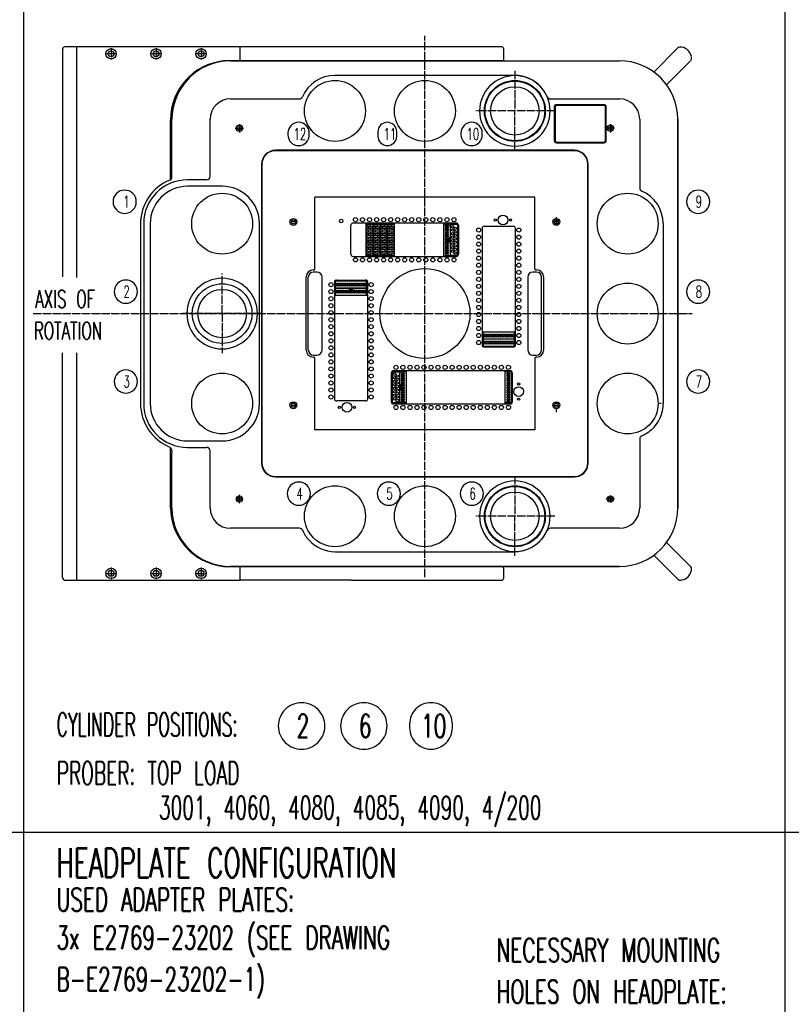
# Model space of a CAD drawing. Extents: x -1765 to 4890, y -3481 to 1222.
# Tile 94 of 98: x 1494 to 2609, y -1099 to 325. Entities that reach past the tile are written whole.
import ezdxf

# ---------------------------------------------------------------- set-up
doc = ezdxf.new("R2010")
doc.units = 0
doc.linetypes.add('DOT_CENTER', pattern=[14, 12, -1, 0, -1])
doc.layers.get('0').update_dxf_attribs({"linetype": 'CONTINUOUS'})
doc.layers.add('1', color=7, linetype='CONTINUOUS')
doc.layers.add('KONTUR', color=7, linetype='CONTINUOUS')
doc.styles.add('CONVERTER_1', font='txt.shx', dxfattribs={"width": 0.63})
doc.styles.add('CONVERTER_11', font='txt.shx', dxfattribs={"width": 0.54})
doc.styles.add('CONVERTER_12', font='txt.shx', dxfattribs={"width": 0.585})

# ---------------------------------------------------------------- blocks, each defined once
blk = doc.blocks.new('TEXT__271', base_point=(-2000, -2800))
at = {"layer": '1', "color": 7, "linetype": 'CONTINUOUS'}
for p, q in [((1500, 800), (1500, -2940)), ((2600, 600), (2600, -2170))]:
    blk.add_line(p, q, dxfattribs=at)
at = {"layer": '1', "color": 1, "linetype": 'CONTINUOUS'}
for p, q in [((3700, -850), (-700, -850)), ((4800, -850), (400, -850))]:
    blk.add_line(p, q, dxfattribs=at)
at = {"layer": '1', "color": 1}
for points in [[(1901.7, -729.7), (1901.7, -729.7, 0.414214), (1935.3, -696.1), (1935.3, -696.1, 0.414214), (1901.7, -662.5), (1901.7, -662.5, 0.414214), (1868.1, -696.1), (1868.1, -696.1, 0.414214)], [(1991.7, -729.7), (1991.7, -729.7, 0.414214), (2025.3, -696.1), (2025.3, -696.1, 0.414214), (1991.7, -662.5), (1991.7, -662.5, 0.414214), (1958.1, -696.1), (1958.1, -696.1, 0.414214)], [(2088.7, -729.7), (2088.7, -729.7, 0.414214), (2119.6, -698.8), (2119.6, -693.4, 0.414214), (2088.7, -662.5), (2088.7, -662.5, 0.414214), (2057.8, -693.4), (2057.8, -698.8, 0.414214)]]:
    blk.add_lwpolyline(points, format="xyb", close=True, dxfattribs=at)
for s, style, width, p in [('CYLINDER POSITIONS:', 'CONVERTER_11', 0.54, (1547.6, -711)), ('2', 'CONVERTER_1', 0.63, (1894.6, -712.9)), ('6', 'CONVERTER_1', 0.63, (1984.6, -712.9)), ('10', 'CONVERTER_1', 0.63, (2074.6, -712.9)), ('PROBER: TOP LOAD', 'CONVERTER_12', 0.585, (1547.6, -781)), ('3001, 4060, 4080, 4085, 4090, 4/200', 'CONVERTER_12', 0.585, (1695.6, -831)), ('USED ADAPTER PLATES:', 'CONVERTER_1', 0.63, (1547.6, -964)), ('3x E2769-23202 (SEE DRAWING', 'CONVERTER_1', 0.63, (1547.6, -1019)), ('NECESSARY MOUNTING', 'CONVERTER_1', 0.63, (2183.6, -1037)), ('B-E2769-23202-1)', 'CONVERTER_1', 0.63, (1547.6, -1079)), ('HOLES ON HEADPLATE:', 'CONVERTER_1', 0.63, (2183.6, -1097))]:
    blk.add_text(s, height=33.6, dxfattribs=dict(at, style=style, width=width)).set_placement(p)
at = {"layer": '1', "color": 7, "style": 'CONVERTER_1', "width": 0.63}
blk.add_text('HEADPLATE CONFIGURATION', height=42, dxfattribs=at).set_placement((1547.6, -915))
blk = doc.blocks.new('TV__316', base_point=(1538.5, 219.5))
at = {"color": 3, "linetype": 'CONTINUOUS'}
for p, q in [((2339, 202), (2270, 202)), ((2267, 199), (2267, 150)), ((2342, 150), (2342, 199)), ((2270, 147), (2339, 147))]:
    blk.add_line(p, q, dxfattribs=at)
for centre, start, end in [((2270, 199), 90, 180), ((2339, 199), 0, 90), ((2270, 150), 180, -90), ((2339, 150), -90, 0)]:
    blk.add_arc(centre, 3, start, end, dxfattribs=at)
at = {"layer": '1', "color": 3, "linetype": 'CONTINUOUS'}
for p, q in [((1799, 265.5), (2361, 265.5)), ((2080, 244.3), (1950, 244.3)), ((2210, 244.3), (2080, 244.3)), ((1799, 210.4), (1898.3, 210.4)), ((2261.3, 210.4), (2361, 210.4)), ((2339, 201), (2270, 201)), ((2268, 199), (2268, 150)), ((2341, 150), (2341, 199)), ((1714.5, 97.6), (1714.5, 181)), ((1769.6, 98.4), (1769.6, 181)), ((2390.4, 181), (2390.4, 81.7)), ((2445.5, 181), (2445.5, -381)), ((2270, 148), (2339, 148)), ((1764.6, 93.4), (1737, 93.4)), ((1787, 84), (1737, 84)), ((1669, 30), (1669, -230)), ((1673.6, 30), (1673.6, -100)), ((1683, 30), (1683, -230)), ((1841, -230), (1841, 30)), ((2424.3, 30), (2424.3, -100)), ((1673.6, -100), (1673.6, -230)), ((2424.3, -100), (2424.3, -230)), ((1737, -284), (1787, -284)), ((2390.4, -281.3), (2390.4, -381)), ((1737, -293.4), (1764.6, -293.4)), ((1769.6, -381), (1769.6, -298.4)), ((1714.5, -381), (1714.5, -302.6)), ((1898.7, -410.4), (1799, -410.4)), ((2361, -410.4), (2261.3, -410.4)), ((1950, -444.3), (2080, -444.3)), ((2080, -444.3), (2210, -444.3)), ((1799, -465.5), (2361, -465.5))]:
    blk.add_line(p, q, dxfattribs=at)
at = {"layer": '1', "color": 3, "linetype": 'DOT_CENTER'}
for p, q in [((1812, 174), (1812, 162)), ((2348, 174), (2348, 162)), ((1806, 168), (1818, 168)), ((2354, 168), (2342, 168)), ((2421.4, -230), (2419, -230)), ((1816.9, -368), (1807.1, -368)), ((1812, -374), (1812, -362)), ((2354, -368), (2342, -368)), ((2348, -363.1), (2348, -372.9))]:
    blk.add_line(p, q, dxfattribs=at)
at = {"layer": '1', "color": 3, "linetype": 'CONTINUOUS'}
for centre, radius in [((1950, 193), 44), ((2080, 193), 44), ((2210, 193), 44), ((1812, 168), 4.5), ((2348, 168), 4.5), ((1812, 168), 2.5), ((2348, 168), 2.5), ((1787, 30), 44), ((2373, 30), 44), ((2373, -100), 44), ((2373, -100), 44), ((1787, -230), 44), ((2373, -230), 44), ((1950, -393), 44), ((2080, -393), 44), ((2210, -393), 44), ((1812, -368), 4.5), ((1812, -368), 2.5), ((2348, -368), 4.5), ((2348, -368), 2.5)]:
    blk.add_circle(centre, radius, dxfattribs=at)
for centre, radius, start, end in [((1799, 181), 84.5, 90, 130.9282), ((2361, 181), 84.5, 0, 90), ((1799, 181), 84.5, 130.9282, 139.0718), ((1950, 193), 51.3, 90.0361, 156.61), ((2209.7, 193.2), 51.2, 41.8478, 89.6206), ((1799, 181), 84.5, 139.0718, 180), ((2210, 193), 51, 23.5228, 42.2272), ((1799, 181), 29.4, 90, 180), ((1898.3, 215.4), 5, -90, -23.39), ((2261.3, 215.4), 5, -156.4772, -90), ((2270, 199), 2, 90, 180), ((2339, 199), 2, 0, 90), ((2361, 181), 29.4, 0, 90), ((2270, 150), 2, 180, -90), ((2339, 150), 2, -90, 0), ((1737, 30), 68, 112.1302, -180), ((1737, 30), 63.4, 90, 180), ((1709.5, 97.6), 5, -67.8698, 0), ((1764.6, 98.4), 5, -90, 0), ((1737, 30), 54, 90, 180), ((1787, 30), 54, 0, 90), ((2395.4, 81.7), 5, 180, -113.39), ((2373, 30), 51.3, 0, 66.61), ((1737, -230), 68, 180, -112.1302), ((1737, -230), 63.4, 180, -90), ((1737, -230), 54, 180, -90), ((1787, -230), 54, -90, 0), ((2373.2, -229.7), 51.2, -48.1522, -0.3794), ((2373, -230), 51, -66.4772, -47.7728), ((2395.4, -281.3), 5, 113.5228, 180), ((1705.8, -300.1), 9.07, -16.0053, 51.8645), ((1764.6, -298.4), 5, 0, 90), ((1799, -381), 84.5, 180, -90), ((1799, -381), 29.4, 180, -90), ((2361, -381), 29.4, -90, 0), ((2361, -381), 84.5, -90, 0), ((1898.7, -415.4), 5, 23.5228, 90), ((2261.3, -415.4), 5, 90, 156.4772), ((1950, -393), 51, -156.4772, -137.7728), ((2210, -393), 51, -42.2272, -23.5228), ((1950.3, -393.1), 51.2, -138.1522, -90.3794), ((2209.7, -393.1), 51.2, -89.6206, -41.8478)]:
    blk.add_arc(centre, radius, start, end, dxfattribs=at)
blk = doc.blocks.new('TV__317', base_point=(2316, 136))
at = {"layer": '1', "color": 3, "linetype": 'CONTINUOUS'}
for p, q in [((2296, 136), (1864, 136)), ((2296, 135.5), (1864, 135.5)), ((1844, 116), (1844, -316)), ((1844.5, 116), (1844.5, -316)), ((2315.5, -316), (2315.5, 116)), ((2316, -316), (2316, 116)), ((2239, 68.3), (1921, 68.3)), ((1921, -35.4), (1921, 68.3)), ((2239, -35.4), (2239, 68.3)), ((1918.5, -37), (1919.4, -37)), ((2240.6, -37), (2241.5, -37)), ((1908.5, -153), (1908.5, -47)), ((2251.5, -47), (2251.5, -153)), ((1919.4, -163), (1918.5, -163)), ((1921, -268.3), (1921, -164.6)), ((2239, -164.6), (2239, -268.3)), ((2241.5, -163), (2240.6, -163)), ((2239, -268.3), (1921, -268.3)), ((1864, -335.5), (2296, -335.5)), ((1864, -336), (2296, -336))]:
    blk.add_line(p, q, dxfattribs=at)
at = {"layer": '1', "color": 3, "linetype": 'DOT_CENTER'}
for p, q in [((1893.3, 32.5), (1886.7, 32.5)), ((2273.3, 32.5), (2266.7, 32.5)), ((2270, 27.5), (2270, 40.3)), ((1886.7, -232.5), (1893.3, -232.5)), ((2266.7, -232.5), (2273.3, -232.5)), ((2270, -242.3), (2270, -237.5))]:
    blk.add_line(p, q, dxfattribs=at)
at = {"layer": '1', "color": 3, "linetype": 'CONTINUOUS'}
for centre, radius in [((1890, 32.5), 5), ((1890, 32.5), 3), ((2270, 32.5), 5), ((2270, 32.5), 3), ((1890, -232.5), 5), ((2270, -232.5), 5), ((1890, -232.5), 3), ((2270, -232.5), 3)]:
    blk.add_circle(centre, radius, dxfattribs=at)
for centre, radius, start, end in [((1864, 116), 20, 90, 180), ((1864, 116), 19.5, 90, 180), ((2296, 116), 20, 0, 90), ((2296, 116), 19.5, 0, 90), ((1918.5, -47), 10, 90, 180), ((1919.4, -35.4), 1.6, -90, 0), ((2240.6, -35.4), 1.6, 180, -90), ((2241.5, -47), 10, 0, 90), ((1918.5, -153), 10, 180, -90), ((2241.5, -153), 10, -90, 0), ((1919.4, -164.6), 1.6, 0, 90), ((2240.6, -164.6), 1.6, 90, 180), ((1864, -316), 20, 180, -90), ((1864, -316), 19.5, 180, -90), ((2296, -316), 20, -90, 0), ((2296, -316), 19.5, -90, 0)]:
    blk.add_arc(centre, radius, start, end, dxfattribs=at)
blk = doc.blocks.new('DISC__318', base_point=(2261, 244))
at = {"color": 1, "linetype": 'DOT_CENTER'}
blk.add_line((2267.5, 193), (2153.4, 193), dxfattribs=at)
at = {"color": 7, "linetype": 'CONTINUOUS'}
blk.add_circle((2210, 193), 43.1, dxfattribs=at)
for start, end in [(90, -90), (-90, 90)]:
    blk.add_arc((2210, 193), 51, start, end, dxfattribs=at)
at = {"layer": '1', "color": 1, "linetype": 'DOT_CENTER'}
for p, q in [((2210, 251), (2210, 193)), ((2210, 158), (2210, 193)), ((2210, 136), (2210, 158))]:
    blk.add_line(p, q, dxfattribs=at)
at = {"layer": '1', "color": 7, "linetype": 'CONTINUOUS'}
blk.add_circle((2210, 193), 35, dxfattribs=at)
blk = doc.blocks.new('DISC__319', base_point=(2261, -342))
at = {"color": 1, "linetype": 'DOT_CENTER'}
blk.add_line((2267.5, -393), (2153.4, -393), dxfattribs=at)
at = {"color": 7, "linetype": 'CONTINUOUS'}
blk.add_circle((2210, -393), 43.1, dxfattribs=at)
for start, end in [(90, -90), (-90, 90)]:
    blk.add_arc((2210, -393), 51, start, end, dxfattribs=at)
at = {"layer": '1', "color": 1, "linetype": 'DOT_CENTER'}
for p, q in [((2210, -335), (2210, -393)), ((2210, -428), (2210, -393)), ((2210, -450), (2210, -428))]:
    blk.add_line(p, q, dxfattribs=at)
at = {"layer": '1', "color": 7, "linetype": 'CONTINUOUS'}
blk.add_circle((2210, -393), 35, dxfattribs=at)
blk = doc.blocks.new('DISC__320', base_point=(1736, -49))
at = {"color": 1, "linetype": 'DOT_CENTER'}
blk.add_line((1843.6, -100), (1729.5, -100), dxfattribs=at)
at = {"color": 7, "linetype": 'CONTINUOUS'}
blk.add_circle((1787, -100), 43.1, dxfattribs=at)
for start, end in [(90, -90), (-90, 90)]:
    blk.add_arc((1787, -100), 51, start, end, dxfattribs=at)
at = {"layer": '1', "color": 1, "linetype": 'DOT_CENTER'}
for p, q in [((1787, -100), (1787, -42)), ((1787, -100), (1787, -135)), ((1787, -135), (1787, -157))]:
    blk.add_line(p, q, dxfattribs=at)
at = {"layer": '1', "color": 7, "linetype": 'CONTINUOUS'}
blk.add_circle((1787, -100), 35, dxfattribs=at)
blk = doc.blocks.new('DUTIF__321', base_point=(1858.7, 121.3))
at = {"layer": '1', "color": 7, "linetype": 'CONTINUOUS'}
for p, q in [((2125.5, 30.7), (1976, 30.7)), ((1994.9, -17.3), (1994.9, 30.7)), ((1994.9, 29.2), (2005.1, 29.2)), ((2005.1, -17.3), (2005.1, 30.7)), ((2005.1, 30.7), (2005.1, -17.3)), ((2005.1, 29.2), (2015.2, 29.2)), ((2015.2, -17.3), (2015.2, 30.7)), ((2015.2, 30.7), (2015.2, -17.3)), ((2015.2, 29.2), (2025.4, 29.2)), ((2025.4, -17.3), (2025.4, 30.7)), ((2025.4, 30.7), (2025.4, -17.3)), ((2025.4, 29.2), (2035.6, 29.2)), ((2035.6, 30.7), (2035.6, -17.3)), ((2106.8, 30.7), (2106.8, -17.3)), ((2106.8, 29.2), (2116.8, 29.2)), ((2116.8, -17.3), (2116.8, 30.7)), ((2116.9, -17.3), (2116.9, 30.7)), ((2116.9, 29.2), (2126.9, 29.2)), ((2126.9, 30.3), (2126.9, -17)), ((1973, -14.3), (1973, 27.7)), ((1995.4, 28), (1995.4, 26)), ((2002, 28), (1995.4, 28)), ((1995.4, 26), (2002, 26)), ((2002, 22.9), (1995.4, 22.9)), ((1995.4, 22.9), (1995.4, 20.9)), ((1995.4, 20.9), (2002, 20.9)), ((2002, 17.9), (1995.4, 17.9)), ((1995.4, 17.9), (1995.4, 15.8)), ((1995.4, 15.8), (2002, 15.8)), ((2004.6, 25.5), (1998, 25.5)), ((1998, 25.5), (1998, 23.4)), ((1998, 23.4), (2004.6, 23.4)), ((1998, 20.4), (1998, 18.4)), ((2004.6, 20.4), (1998, 20.4)), ((1998, 18.4), (2004.6, 18.4)), ((1998, 15.3), (1998, 13.3)), ((2004.6, 15.3), (1998, 15.3)), ((2002, 26), (2002, 28)), ((2002, 20.9), (2002, 22.9)), ((2002, 15.8), (2002, 17.9)), ((2004.6, 23.4), (2004.6, 25.5)), ((2004.6, 18.4), (2004.6, 20.4)), ((2004.6, 13.3), (2004.6, 15.3)), ((2012.2, 28), (2005.6, 28)), ((2005.6, 28), (2005.6, 26)), ((2005.6, 26), (2012.2, 26)), ((2005.6, 22.9), (2005.6, 20.9)), ((2012.2, 22.9), (2005.6, 22.9)), ((2005.6, 20.9), (2012.2, 20.9)), ((2005.6, 17.9), (2005.6, 15.8)), ((2012.2, 17.9), (2005.6, 17.9)), ((2005.6, 15.8), (2012.2, 15.8)), ((2008.1, 25.5), (2008.1, 23.4)), ((2014.7, 25.5), (2008.1, 25.5)), ((2008.1, 23.4), (2014.7, 23.4)), ((2014.7, 20.4), (2008.1, 20.4)), ((2008.1, 20.4), (2008.1, 18.4)), ((2008.1, 18.4), (2014.7, 18.4)), ((2014.7, 15.3), (2008.1, 15.3)), ((2008.1, 15.3), (2008.1, 13.3)), ((2012.2, 26), (2012.2, 28)), ((2012.2, 20.9), (2012.2, 22.9)), ((2012.2, 15.8), (2012.2, 17.9)), ((2014.7, 23.4), (2014.7, 25.5)), ((2014.7, 18.4), (2014.7, 20.4)), ((2014.7, 13.3), (2014.7, 15.3)), ((2015.7, 28), (2015.7, 26)), ((2022.4, 28), (2015.7, 28)), ((2015.7, 26), (2022.4, 26)), ((2022.4, 22.9), (2015.7, 22.9)), ((2015.7, 22.9), (2015.7, 20.9)), ((2015.7, 20.9), (2022.4, 20.9)), ((2022.4, 17.9), (2015.7, 17.9)), ((2015.7, 17.9), (2015.7, 15.8)), ((2015.7, 15.8), (2022.4, 15.8)), ((2024.9, 25.5), (2018.3, 25.5)), ((2018.3, 25.5), (2018.3, 23.4)), ((2018.3, 23.4), (2024.9, 23.4)), ((2018.3, 20.4), (2018.3, 18.4)), ((2024.9, 20.4), (2018.3, 20.4)), ((2018.3, 18.4), (2024.9, 18.4)), ((2018.3, 15.3), (2018.3, 13.3)), ((2024.9, 15.3), (2018.3, 15.3)), ((2022.4, 26), (2022.4, 28)), ((2022.4, 20.9), (2022.4, 22.9)), ((2022.4, 15.8), (2022.4, 17.9)), ((2024.9, 23.4), (2024.9, 25.5)), ((2024.9, 18.4), (2024.9, 20.4)), ((2024.9, 13.3), (2024.9, 15.3)), ((2032.5, 28), (2025.9, 28)), ((2025.9, 28), (2025.9, 26)), ((2025.9, 26), (2032.5, 26)), ((2025.9, 22.9), (2025.9, 20.9)), ((2032.5, 22.9), (2025.9, 22.9)), ((2025.9, 20.9), (2032.5, 20.9)), ((2025.9, 17.9), (2025.9, 15.8)), ((2032.5, 17.9), (2025.9, 17.9)), ((2025.9, 15.8), (2032.5, 15.8)), ((2028.4, 25.5), (2028.4, 23.4)), ((2035.1, 25.5), (2028.4, 25.5)), ((2028.4, 23.4), (2035.1, 23.4)), ((2035.1, 20.4), (2028.4, 20.4)), ((2028.4, 20.4), (2028.4, 18.4)), ((2028.4, 18.4), (2035.1, 18.4)), ((2035.1, 15.3), (2028.4, 15.3)), ((2028.4, 15.3), (2028.4, 13.3)), ((2032.5, 26), (2032.5, 28)), ((2032.5, 20.9), (2032.5, 22.9)), ((2032.5, 15.8), (2032.5, 17.9)), ((2035.1, 23.4), (2035.1, 25.5)), ((2035.1, 18.4), (2035.1, 20.4)), ((2035.1, 13.3), (2035.1, 15.3)), ((2112.1, 26.1), (2112.1, 27.9)), ((2112.1, 27.9), (2113.9, 27.9)), ((2113.9, 26.1), (2112.1, 26.1)), ((2113.9, 27.9), (2113.9, 26.1)), ((2128.5, 27.7), (2128.5, -14.3)), ((2162.7, 23.3), (2162.7, -145.5)), ((2165.7, 26.3), (2207.7, 26.3)), ((2210.7, -145.5), (2210.7, 23.3)), ((2002, 12.8), (1995.4, 12.8)), ((1995.4, 12.8), (1995.4, 10.7)), ((1995.4, 10.7), (2002, 10.7)), ((2002, 7.7), (1995.4, 7.7)), ((1995.4, 7.7), (1995.4, 5.7)), ((1995.4, 5.7), (2002, 5.7)), ((2002, 2.6), (1995.4, 2.6)), ((1995.4, 2.6), (1995.4, 0.6)), ((1995.4, 0.6), (2002, 0.6)), ((1998, 13.3), (2004.6, 13.3)), ((1998, 10.2), (1998, 8.2)), ((2004.6, 10.2), (1998, 10.2)), ((1998, 8.2), (2004.6, 8.2)), ((1998, 5.2), (1998, 3.1)), ((2004.6, 5.2), (1998, 5.2)), ((1998, 3.1), (2004.6, 3.1)), ((1998, 0.1), (1998, -2)), ((2004.6, 0.1), (1998, 0.1)), ((2002, 10.7), (2002, 12.8)), ((2002, 5.7), (2002, 7.7)), ((2002, 0.6), (2002, 2.6)), ((2004.6, 8.2), (2004.6, 10.2)), ((2004.6, 3.1), (2004.6, 5.2)), ((2004.6, -2), (2004.6, 0.1)), ((2005.6, 12.8), (2005.6, 10.7)), ((2012.2, 12.8), (2005.6, 12.8)), ((2005.6, 10.7), (2012.2, 10.7)), ((2005.6, 7.7), (2005.6, 5.7)), ((2012.2, 7.7), (2005.6, 7.7)), ((2005.6, 5.7), (2012.2, 5.7)), ((2005.6, 2.6), (2005.6, 0.6)), ((2012.2, 2.6), (2005.6, 2.6)), ((2005.6, 0.6), (2012.2, 0.6)), ((2008.1, 13.3), (2014.7, 13.3)), ((2014.7, 10.2), (2008.1, 10.2)), ((2008.1, 10.2), (2008.1, 8.2)), ((2008.1, 8.2), (2014.7, 8.2)), ((2014.7, 5.2), (2008.1, 5.2)), ((2008.1, 5.2), (2008.1, 3.1)), ((2008.1, 3.1), (2014.7, 3.1)), ((2014.7, 0.1), (2008.1, 0.1)), ((2008.1, 0.1), (2008.1, -2)), ((2012.2, 10.7), (2012.2, 12.8)), ((2012.2, 5.7), (2012.2, 7.7)), ((2012.2, 0.6), (2012.2, 2.6)), ((2014.7, 8.2), (2014.7, 10.2)), ((2014.7, 3.1), (2014.7, 5.2)), ((2014.7, -2), (2014.7, 0.1)), ((2022.4, 12.8), (2015.7, 12.8)), ((2015.7, 12.8), (2015.7, 10.7)), ((2015.7, 10.7), (2022.4, 10.7)), ((2022.4, 7.7), (2015.7, 7.7)), ((2015.7, 7.7), (2015.7, 5.7)), ((2015.7, 5.7), (2022.4, 5.7)), ((2022.4, 2.6), (2015.7, 2.6)), ((2015.7, 2.6), (2015.7, 0.6)), ((2015.7, 0.6), (2022.4, 0.6)), ((2018.3, 13.3), (2024.9, 13.3)), ((2018.3, 10.2), (2018.3, 8.2)), ((2024.9, 10.2), (2018.3, 10.2)), ((2018.3, 8.2), (2024.9, 8.2)), ((2018.3, 5.2), (2018.3, 3.1)), ((2024.9, 5.2), (2018.3, 5.2)), ((2018.3, 3.1), (2024.9, 3.1)), ((2018.3, 0.1), (2018.3, -2)), ((2024.9, 0.1), (2018.3, 0.1)), ((2022.4, 10.7), (2022.4, 12.8)), ((2022.4, 5.7), (2022.4, 7.7)), ((2022.4, 0.6), (2022.4, 2.6)), ((2024.9, 8.2), (2024.9, 10.2)), ((2024.9, 3.1), (2024.9, 5.2)), ((2024.9, -2), (2024.9, 0.1)), ((2025.9, 12.8), (2025.9, 10.7)), ((2032.5, 12.8), (2025.9, 12.8)), ((2025.9, 10.7), (2032.5, 10.7)), ((2025.9, 7.7), (2025.9, 5.7)), ((2032.5, 7.7), (2025.9, 7.7)), ((2025.9, 5.7), (2032.5, 5.7)), ((2025.9, 2.6), (2025.9, 0.6)), ((2032.5, 2.6), (2025.9, 2.6)), ((2025.9, 0.6), (2032.5, 0.6)), ((2028.4, 13.3), (2035.1, 13.3)), ((2035.1, 10.2), (2028.4, 10.2)), ((2028.4, 10.2), (2028.4, 8.2)), ((2028.4, 8.2), (2035.1, 8.2)), ((2035.1, 5.2), (2028.4, 5.2)), ((2028.4, 5.2), (2028.4, 3.1)), ((2028.4, 3.1), (2035.1, 3.1)), ((2035.1, 0.1), (2028.4, 0.1)), ((2028.4, 0.1), (2028.4, -2)), ((2032.5, 10.7), (2032.5, 12.8)), ((2032.5, 5.7), (2032.5, 7.7)), ((2032.5, 0.6), (2032.5, 2.6)), ((2035.1, 8.2), (2035.1, 10.2)), ((2035.1, 3.1), (2035.1, 5.2)), ((2035.1, -2), (2035.1, 0.1)), ((2114.7, 9.7), (2114.7, 3.7)), ((2116.8, 9.7), (2114.7, 9.7)), ((2114.7, 3.7), (2116.8, 3.7)), ((2002, -2.5), (1995.4, -2.5)), ((1995.4, -2.5), (1995.4, -4.5)), ((1995.4, -4.5), (2002, -4.5)), ((2002, -7.5), (1995.4, -7.5)), ((1995.4, -7.5), (1995.4, -9.6)), ((1995.4, -9.6), (2002, -9.6)), ((2002, -12.6), (1995.4, -12.6)), ((1995.4, -12.6), (1995.4, -14.7)), ((1998, -2), (2004.6, -2)), ((1998, -5), (1998, -7)), ((2004.6, -5), (1998, -5)), ((1998, -7), (2004.6, -7)), ((1998, -10.1), (1998, -12.1)), ((2004.6, -10.1), (1998, -10.1)), ((1998, -12.1), (2004.6, -12.1)), ((2002, -4.5), (2002, -2.5)), ((2002, -9.6), (2002, -7.5)), ((2002, -14.7), (2002, -12.6)), ((2004.6, -7), (2004.6, -5)), ((2004.6, -12.1), (2004.6, -10.1)), ((2005.6, -2.5), (2005.6, -4.5)), ((2012.2, -2.5), (2005.6, -2.5)), ((2005.6, -4.5), (2012.2, -4.5)), ((2005.6, -7.5), (2005.6, -9.6)), ((2012.2, -7.5), (2005.6, -7.5)), ((2005.6, -9.6), (2012.2, -9.6)), ((2005.6, -12.6), (2005.6, -14.7)), ((2012.2, -12.6), (2005.6, -12.6)), ((2008.1, -2), (2014.7, -2)), ((2014.7, -5), (2008.1, -5)), ((2008.1, -5), (2008.1, -7)), ((2008.1, -7), (2014.7, -7)), ((2014.7, -10.1), (2008.1, -10.1)), ((2008.1, -10.1), (2008.1, -12.1)), ((2008.1, -12.1), (2014.7, -12.1)), ((2012.2, -4.5), (2012.2, -2.5)), ((2012.2, -9.6), (2012.2, -7.5)), ((2012.2, -14.7), (2012.2, -12.6)), ((2014.7, -7), (2014.7, -5)), ((2014.7, -12.1), (2014.7, -10.1)), ((2022.4, -2.5), (2015.7, -2.5)), ((2015.7, -2.5), (2015.7, -4.5)), ((2015.7, -4.5), (2022.4, -4.5)), ((2022.4, -7.5), (2015.7, -7.5)), ((2015.7, -7.5), (2015.7, -9.6)), ((2015.7, -9.6), (2022.4, -9.6)), ((2022.4, -12.6), (2015.7, -12.6)), ((2015.7, -12.6), (2015.7, -14.7)), ((2018.3, -2), (2024.9, -2)), ((2018.3, -5), (2018.3, -7)), ((2024.9, -5), (2018.3, -5)), ((2018.3, -7), (2024.9, -7)), ((2018.3, -10.1), (2018.3, -12.1)), ((2024.9, -10.1), (2018.3, -10.1)), ((2018.3, -12.1), (2024.9, -12.1)), ((2022.4, -4.5), (2022.4, -2.5)), ((2022.4, -9.6), (2022.4, -7.5)), ((2022.4, -14.7), (2022.4, -12.6)), ((2024.9, -7), (2024.9, -5)), ((2024.9, -12.1), (2024.9, -10.1)), ((2025.9, -2.5), (2025.9, -4.5)), ((2032.5, -2.5), (2025.9, -2.5)), ((2025.9, -4.5), (2032.5, -4.5)), ((2025.9, -7.5), (2025.9, -9.6)), ((2032.5, -7.5), (2025.9, -7.5)), ((2025.9, -9.6), (2032.5, -9.6)), ((2025.9, -12.6), (2025.9, -14.7)), ((2032.5, -12.6), (2025.9, -12.6)), ((2028.4, -2), (2035.1, -2)), ((2035.1, -5), (2028.4, -5)), ((2028.4, -5), (2028.4, -7)), ((2028.4, -7), (2035.1, -7)), ((2035.1, -10.1), (2028.4, -10.1)), ((2028.4, -10.1), (2028.4, -12.1)), ((2028.4, -12.1), (2035.1, -12.1)), ((2032.5, -4.5), (2032.5, -2.5)), ((2032.5, -9.6), (2032.5, -7.5)), ((2032.5, -14.7), (2032.5, -12.6)), ((2035.1, -7), (2035.1, -5)), ((2035.1, -12.1), (2035.1, -10.1)), ((1976, -17.3), (2125.5, -17.3)), ((2005.1, -15.8), (1994.9, -15.8)), ((1995.4, -14.7), (2002, -14.7)), ((2015.2, -15.8), (2005.1, -15.8)), ((2005.6, -14.7), (2012.2, -14.7)), ((2025.4, -15.8), (2015.2, -15.8)), ((2015.7, -14.7), (2022.4, -14.7)), ((2035.6, -15.8), (2025.4, -15.8)), ((2025.9, -14.7), (2032.5, -14.7)), ((2106.8, -15.8), (2116.8, -15.8)), ((2126.9, -15.8), (2116.9, -15.8)), ((1924, -40), (1919, -40)), ((2241, -40), (2236, -40)), ((1911.5, -152.5), (1911.5, -47.5)), ((1931.5, -152.5), (1931.5, -47.5)), ((1949.3, -54.5), (1949.3, -223.3)), ((1997, -53.1), (1949.7, -53.1)), ((1950.8, -63.1), (1950.8, -53.1)), ((1952.3, -51.5), (1994.3, -51.5)), ((1995.8, -63.1), (1995.8, -53.1)), ((1997.3, -223.3), (1997.3, -54.5)), ((2228.5, -47.5), (2228.5, -152.5)), ((2248.5, -152.5), (2248.5, -47.5)), ((1949.3, -63.1), (1997.3, -63.1)), ((1997.3, -63.2), (1949.3, -63.2)), ((1950.8, -73.2), (1950.8, -63.2)), ((1952.1, -66.1), (1953.9, -66.1)), ((1952.1, -67.9), (1952.1, -66.1)), ((1953.9, -67.9), (1952.1, -67.9)), ((1953.9, -66.1), (1953.9, -67.9)), ((1970.3, -63.2), (1970.3, -65.2)), ((1970.3, -65.2), (1976.3, -65.2)), ((1976.3, -65.2), (1976.3, -63.2)), ((1995.8, -73.2), (1995.8, -63.2)), ((1949.3, -73.2), (1997.3, -73.2)), ((2164.2, -126.7), (2162.7, -126.7)), ((2209.2, -126.7), (2164.2, -126.7)), ((2164.2, -126.7), (2164.2, -136.7)), ((2210.7, -126.7), (2209.2, -126.7)), ((2209.2, -126.7), (2209.2, -136.7)), ((2162.7, -136.7), (2164.2, -136.7)), ((2164.2, -136.9), (2162.7, -136.9)), ((2164.2, -136.7), (2209.2, -136.7)), ((2209.2, -136.9), (2164.2, -136.9)), ((2164.2, -136.9), (2164.2, -146.9)), ((2209.2, -136.7), (2210.7, -136.7)), ((2210.7, -136.9), (2209.2, -136.9)), ((2209.2, -136.9), (2209.2, -146.9)), ((2162.7, -146.9), (2164.2, -146.9)), ((2164.2, -146.9), (2209.2, -146.9)), ((2207.7, -148.5), (2165.7, -148.5)), ((2209.2, -146.9), (2210.7, -146.9)), ((1919, -160), (1924, -160)), ((2236, -160), (2241, -160)), ((2033.1, -230.3), (2033.1, -183)), ((2033.1, -184.2), (2043.1, -184.2)), ((2203.3, -182.7), (2034.5, -182.7)), ((2043.1, -182.7), (2043.1, -230.7)), ((2043.2, -182.7), (2043.2, -230.7)), ((2053.2, -184.2), (2043.2, -184.2)), ((2053.2, -230.7), (2053.2, -182.7)), ((2195.7, -182.7), (2195.7, -230.7)), ((2205.6, -184.2), (2195.7, -184.2)), ((2205.6, -229.5), (2205.6, -183.9)), ((2031.5, -227.7), (2031.5, -185.7)), ((2206.3, -185.7), (2206.3, -227.7)), ((2045.2, -203.7), (2043.2, -203.7)), ((2043.2, -209.7), (2045.2, -209.7)), ((2045.2, -209.7), (2045.2, -203.7)), ((1994.3, -226.3), (1952.3, -226.3)), ((2046.1, -226.1), (2047.9, -226.1)), ((2046.1, -227.9), (2046.1, -226.1)), ((2047.9, -226.1), (2047.9, -227.9)), ((2043.1, -229.2), (2033.1, -229.2)), ((2034.5, -230.7), (2203.3, -230.7)), ((2053.2, -229.2), (2043.2, -229.2)), ((2047.9, -227.9), (2046.1, -227.9)), ((2205.6, -229.2), (2195.7, -229.2))]:
    blk.add_line(p, q, dxfattribs=at)
for centre, radius in [((1959, 33.8), 2.5), ((1979.7, 35.7), 3), ((1989.8, 35.7), 3), ((2000, 35.7), 3), ((2010.2, 35.7), 3), ((2020.3, 35.7), 3), ((2030.5, 35.7), 3), ((2040.6, 35.7), 3), ((2050.8, 35.7), 3), ((2060.9, 35.7), 3), ((2071.1, 35.7), 3), ((2081.3, 35.7), 3), ((2091.4, 35.7), 3), ((2101.6, 35.7), 3), ((2111.8, 35.7), 3), ((2121.9, 35.7), 3), ((2181.7, 35.4), 1.6), ((2192.7, 35.4), 7), ((2203.7, 35.4), 1.6), ((2110.5, 27), 0.9), ((2110.5, 24.5), 0.9), ((2110.5, 21.9), 0.9), ((2110.5, 19.4), 0.9), ((2110.5, 16.8), 0.9), ((2110.5, 14.3), 0.9), ((2113, 27), 0.9), ((2113, 24.5), 0.9), ((2113, 21.9), 0.9), ((2113, 19.4), 0.9), ((2113, 16.8), 0.9), ((2113, 14.3), 0.9), ((2120, 25.7), 1.8), ((2120, 20.7), 1.8), ((2120, 15.6), 1.8), ((2123.8, 23.2), 1.8), ((2123.8, 18.1), 1.8), ((2123.8, 13), 1.8), ((2157.7, 20.7), 3), ((2215.7, 20.7), 3), ((2110.5, 11.8), 0.9), ((2110.5, 9.2), 0.9), ((2110.5, 6.7), 0.9), ((2110.5, 4.1), 0.9), ((2110.5, 1.6), 0.9), ((2113, 11.8), 0.9), ((2113, 9.2), 0.9), ((2113, 6.7), 0.9), ((2113, 4.1), 0.9), ((2113, 1.6), 0.9), ((2120, 10.5), 1.8), ((2120, 5.4), 1.8), ((2120, 0.3), 1.8), ((2123.8, 8), 1.8), ((2123.8, 2.9), 1.8), ((2157.7, 10.5), 3), ((2157.7, 0.3), 3), ((2215.7, 10.5), 3), ((2215.7, 0.3), 3), ((2110.5, -0.9), 0.9), ((2110.5, -3.5), 0.9), ((2110.5, -6), 0.9), ((2110.5, -8.6), 0.9), ((2110.5, -11.1), 0.9), ((2110.5, -13.6), 0.9), ((2113, -0.9), 0.9), ((2113, -3.5), 0.9), ((2113, -6), 0.9), ((2113, -8.6), 0.9), ((2113, -11.1), 0.9), ((2113, -13.6), 0.9), ((2120, -4.7), 1.8), ((2120, -9.8), 1.8), ((2123.8, -2.2), 1.8), ((2123.8, -7.3), 1.8), ((2123.8, -12.4), 1.8), ((2157.7, -9.8), 3), ((2215.7, -9.8), 3), ((1979.7, -22.3), 3), ((1989.8, -22.3), 3), ((2000, -22.3), 3), ((2010.2, -22.3), 3), ((2020.3, -22.3), 3), ((2030.5, -22.3), 3), ((2040.6, -22.3), 3), ((2050.8, -22.3), 3), ((2060.9, -22.3), 3), ((2071.1, -22.3), 3), ((2081.3, -22.3), 3), ((2091.4, -22.3), 3), ((2101.6, -22.3), 3), ((2111.8, -22.3), 3), ((2121.9, -22.3), 3), ((2157.7, -20), 3), ((2157.7, -30.1), 3), ((2215.7, -20), 3), ((2215.7, -30.1), 3), ((2080, -100), 65), ((2157.7, -40.3), 3), ((2215.7, -40.3), 3), ((1944.3, -58.1), 3), ((1953, -56.8), 0.9), ((1955.5, -56.8), 0.9), ((1958.1, -56.8), 0.9), ((1960.6, -56.8), 0.9), ((1963.2, -56.8), 0.9), ((1965.7, -56.8), 0.9), ((1968.2, -56.8), 0.9), ((1970.8, -56.8), 0.9), ((1973.3, -56.8), 0.9), ((1975.9, -56.8), 0.9), ((1978.4, -56.8), 0.9), ((1980.9, -56.8), 0.9), ((1983.5, -56.8), 0.9), ((1986, -56.8), 0.9), ((1988.6, -56.8), 0.9), ((1991.1, -56.8), 0.9), ((1993.6, -56.8), 0.9), ((2002.3, -58.1), 3), ((2157.7, -50.5), 3), ((2215.7, -50.5), 3), ((1944.3, -68.2), 3), ((1953, -59.4), 0.9), ((1953, -67), 0.9), ((1953, -69.5), 0.9), ((1955.5, -59.4), 0.9), ((1955.5, -67), 0.9), ((1955.5, -69.5), 0.9), ((1958.1, -59.4), 0.9), ((1958.1, -67), 0.9), ((1958.1, -69.5), 0.9), ((1960.6, -59.4), 0.9), ((1960.6, -67), 0.9), ((1960.6, -69.5), 0.9), ((1963.2, -59.4), 0.9), ((1963.2, -67), 0.9), ((1963.2, -69.5), 0.9), ((1965.7, -59.4), 0.9), ((1965.7, -67), 0.9), ((1965.7, -69.5), 0.9), ((1968.2, -59.4), 0.9), ((1968.2, -67), 0.9), ((1968.2, -69.5), 0.9), ((1970.8, -59.4), 0.9), ((1970.8, -67), 0.9), ((1970.8, -69.5), 0.9), ((1973.3, -59.4), 0.9), ((1973.3, -67), 0.9), ((1973.3, -69.5), 0.9), ((1975.9, -59.4), 0.9), ((1975.9, -67), 0.9), ((1975.9, -69.5), 0.9), ((1978.4, -59.4), 0.9), ((1978.4, -67), 0.9), ((1978.4, -69.5), 0.9), ((1980.9, -59.4), 0.9), ((1980.9, -67), 0.9), ((1980.9, -69.5), 0.9), ((1983.5, -59.4), 0.9), ((1983.5, -67), 0.9), ((1983.5, -69.5), 0.9), ((1986, -59.4), 0.9), ((1986, -67), 0.9), ((1986, -69.5), 0.9), ((1988.6, -59.4), 0.9), ((1988.6, -67), 0.9), ((1988.6, -69.5), 0.9), ((1991.1, -59.4), 0.9), ((1991.1, -67), 0.9), ((1991.1, -69.5), 0.9), ((1993.6, -59.4), 0.9), ((1993.6, -67), 0.9), ((1993.6, -69.5), 0.9), ((2002.3, -68.2), 3), ((2157.7, -60.6), 3), ((2157.7, -70.8), 3), ((2215.7, -60.6), 3), ((2215.7, -70.8), 3), ((1944.3, -78.4), 3), ((2002.3, -78.4), 3), ((2157.7, -80.9), 3), ((2215.7, -80.9), 3), ((1944.3, -88.6), 3), ((1944.3, -98.7), 3), ((2002.3, -88.6), 3), ((2002.3, -98.7), 3), ((2157.7, -91.1), 3), ((2157.7, -101.3), 3), ((2215.7, -91.1), 3), ((2215.7, -101.3), 3), ((1944.3, -108.9), 3), ((2002.3, -108.9), 3), ((2157.7, -111.4), 3), ((2215.7, -111.4), 3), ((1944.3, -119), 3), ((1944.3, -129.2), 3), ((2002.3, -119), 3), ((2002.3, -129.2), 3), ((2157.7, -121.6), 3), ((2215.7, -121.6), 3), ((1944.3, -139.4), 3), ((2002.3, -139.4), 3), ((2157.7, -131.7), 3), ((2157.7, -141.9), 3), ((2166.4, -130.5), 0.9), ((2166.4, -133), 0.9), ((2166.4, -140.6), 0.9), ((2166.4, -143.2), 0.9), ((2168.9, -130.5), 0.9), ((2168.9, -133), 0.9), ((2168.9, -140.6), 0.9), ((2168.9, -143.2), 0.9), ((2171.4, -130.5), 0.9), ((2171.4, -133), 0.9), ((2171.4, -140.6), 0.9), ((2171.4, -143.2), 0.9), ((2174, -130.5), 0.9), ((2174, -133), 0.9), ((2174, -140.6), 0.9), ((2174, -143.2), 0.9), ((2176.5, -130.5), 0.9), ((2176.5, -133), 0.9), ((2176.5, -140.6), 0.9), ((2176.5, -143.2), 0.9), ((2179.1, -130.5), 0.9), ((2179.1, -133), 0.9), ((2179.1, -140.6), 0.9), ((2179.1, -143.2), 0.9), ((2181.6, -130.5), 0.9), ((2181.6, -133), 0.9), ((2181.6, -140.6), 0.9), ((2181.6, -143.2), 0.9), ((2184.1, -130.5), 0.9), ((2184.1, -133), 0.9), ((2184.1, -140.6), 0.9), ((2184.1, -143.2), 0.9), ((2186.7, -130.5), 0.9), ((2186.7, -133), 0.9), ((2186.7, -140.6), 0.9), ((2186.7, -143.2), 0.9), ((2189.2, -130.5), 0.9), ((2189.2, -133), 0.9), ((2189.2, -140.6), 0.9), ((2189.2, -143.2), 0.9), ((2191.8, -130.5), 0.9), ((2191.8, -133), 0.9), ((2191.8, -140.6), 0.9), ((2191.8, -143.2), 0.9), ((2194.3, -130.5), 0.9), ((2194.3, -133), 0.9), ((2194.3, -140.6), 0.9), ((2194.3, -143.2), 0.9), ((2196.8, -130.5), 0.9), ((2196.8, -133), 0.9), ((2196.8, -140.6), 0.9), ((2196.8, -143.2), 0.9), ((2199.4, -130.5), 0.9), ((2199.4, -133), 0.9), ((2199.4, -140.6), 0.9), ((2199.4, -143.2), 0.9), ((2201.9, -130.5), 0.9), ((2201.9, -133), 0.9), ((2201.9, -140.6), 0.9), ((2201.9, -143.2), 0.9), ((2204.5, -130.5), 0.9), ((2204.5, -133), 0.9), ((2204.5, -140.6), 0.9), ((2204.5, -143.2), 0.9), ((2207, -130.5), 0.9), ((2207, -133), 0.9), ((2207, -140.6), 0.9), ((2207, -143.2), 0.9), ((2215.7, -131.7), 3), ((2215.7, -141.9), 3), ((1944.3, -149.5), 3), ((2002.3, -149.5), 3), ((1944.3, -159.7), 3), ((1944.3, -169.8), 3), ((2002.3, -159.7), 3), ((2002.3, -169.8), 3), ((1944.3, -180), 3), ((2002.3, -180), 3), ((2038.1, -177.7), 3), ((2048.2, -177.7), 3), ((2058.4, -177.7), 3), ((2068.6, -177.7), 3), ((2078.7, -177.7), 3), ((2088.9, -177.7), 3), ((2099, -177.7), 3), ((2109.2, -177.7), 3), ((2119.4, -177.7), 3), ((2129.5, -177.7), 3), ((2139.7, -177.7), 3), ((2149.8, -177.7), 3), ((2160, -177.7), 3), ((2170.2, -177.7), 3), ((2180.3, -177.7), 3), ((2190.5, -177.7), 3), ((2200.7, -177.7), 3), ((1944.3, -190.2), 3), ((1944.3, -200.3), 3), ((2002.3, -190.2), 3), ((2002.3, -200.3), 3), ((2036.2, -187.6), 1.8), ((2036.2, -192.7), 1.8), ((2036.2, -197.8), 1.8), ((2040, -190.2), 1.8), ((2040, -195.2), 1.8), ((2040, -200.3), 1.8), ((2047, -186.4), 0.9), ((2047, -188.9), 0.9), ((2047, -191.4), 0.9), ((2047, -194), 0.9), ((2047, -196.5), 0.9), ((2047, -199.1), 0.9), ((2049.5, -186.4), 0.9), ((2049.5, -188.9), 0.9), ((2049.5, -191.4), 0.9), ((2049.5, -194), 0.9), ((2049.5, -196.5), 0.9), ((2049.5, -199.1), 0.9), ((2199.4, -186.4), 0.9), ((2199.4, -188.9), 0.9), ((2199.4, -191.4), 0.9), ((2199.4, -194), 0.9), ((2199.4, -196.5), 0.9), ((2199.4, -199.1), 0.9), ((2201.9, -186.4), 0.9), ((2201.9, -188.9), 0.9), ((2201.9, -191.4), 0.9), ((2201.9, -194), 0.9), ((2201.9, -196.5), 0.9), ((2201.9, -199.1), 0.9), ((1944.3, -210.5), 3), ((2002.3, -210.5), 3), ((2036.2, -202.9), 1.8), ((2036.2, -207.9), 1.8), ((2036.2, -213), 1.8), ((2040, -205.4), 1.8), ((2040, -210.5), 1.8), ((2047, -201.6), 0.9), ((2047, -204.1), 0.9), ((2047, -206.7), 0.9), ((2047, -209.2), 0.9), ((2047, -211.8), 0.9), ((2047, -214.3), 0.9), ((2049.5, -201.6), 0.9), ((2049.5, -204.1), 0.9), ((2049.5, -206.7), 0.9), ((2049.5, -209.2), 0.9), ((2049.5, -211.8), 0.9), ((2049.5, -214.3), 0.9), ((2199.4, -201.6), 0.9), ((2199.4, -204.1), 0.9), ((2199.4, -206.7), 0.9), ((2199.4, -209.2), 0.9), ((2199.4, -211.8), 0.9), ((2199.4, -214.3), 0.9), ((2201.9, -201.6), 0.9), ((2201.9, -204.1), 0.9), ((2201.9, -206.7), 0.9), ((2201.9, -209.2), 0.9), ((2201.9, -211.8), 0.9), ((2201.9, -214.3), 0.9), ((2215.4, -212.7), 7), ((2215.4, -201.7), 1.6), ((1944.3, -220.6), 3), ((2002.3, -220.6), 3), ((2036.2, -218.1), 1.8), ((2036.2, -223.2), 1.8), ((2040, -215.6), 1.8), ((2040, -220.6), 1.8), ((2040, -225.7), 1.8), ((2047, -216.8), 0.9), ((2047, -219.4), 0.9), ((2047, -221.9), 0.9), ((2047, -224.5), 0.9), ((2047, -227), 0.9), ((2049.5, -216.8), 0.9), ((2049.5, -219.4), 0.9), ((2049.5, -221.9), 0.9), ((2049.5, -224.5), 0.9), ((2049.5, -227), 0.9), ((2199.4, -216.8), 0.9), ((2199.4, -219.4), 0.9), ((2199.4, -221.9), 0.9), ((2199.4, -224.5), 0.9), ((2199.4, -227), 0.9), ((2201.9, -216.8), 0.9), ((2201.9, -219.4), 0.9), ((2201.9, -221.9), 0.9), ((2201.9, -224.5), 0.9), ((2201.9, -227), 0.9), ((2215.4, -223.7), 1.6), ((1956.3, -235.4), 1.6), ((1967.3, -235.4), 7), ((1978.3, -235.4), 1.6), ((2038.1, -235.7), 3), ((2048.2, -235.7), 3), ((2058.4, -235.7), 3), ((2068.6, -235.7), 3), ((2078.7, -235.7), 3), ((2088.9, -235.7), 3), ((2099, -235.7), 3), ((2109.2, -235.7), 3), ((2119.4, -235.7), 3), ((2129.5, -235.7), 3), ((2139.7, -235.7), 3), ((2149.8, -235.7), 3), ((2160, -235.7), 3), ((2170.2, -235.7), 3), ((2180.3, -235.7), 3), ((2190.5, -235.7), 3), ((2200.7, -235.7), 3)]:
    blk.add_circle(centre, radius, dxfattribs=at)
for centre, radius, start, end in [((1976, 27.7), 3, 90, 180), ((2125.5, 27.7), 3, 0, 90), ((2165.7, 23.3), 3, 90, 180), ((2207.7, 23.3), 3, 0, 90), ((1976, -14.3), 3, 180, -90), ((2125.5, -14.3), 3, -90, 0), ((1919, -47.5), 7.5, 90, 180), ((1924, -47.5), 7.5, 0, 90), ((2236, -47.5), 7.5, 90, 180), ((2241, -47.5), 7.5, 0, 90), ((1952.3, -54.5), 3, 90, 180), ((1994.3, -54.5), 3, 0, 90), ((1919, -152.5), 7.5, 180, -90), ((1924, -152.5), 7.5, -90, 0), ((2165.7, -145.5), 3, 180, -90), ((2207.7, -145.5), 3, -90, 0), ((2236, -152.5), 7.5, 180, -90), ((2241, -152.5), 7.5, -90, 0), ((2034.5, -185.7), 3, 90, 180), ((2203.3, -185.7), 3, 0, 90), ((1952.3, -223.3), 3, 180, -90), ((1994.3, -223.3), 3, -90, 0), ((2034.5, -227.7), 3, 180, -90), ((2203.3, -227.7), 3, -90, 0)]:
    blk.add_arc(centre, radius, start, end, dxfattribs=at)
blk = doc.blocks.new('TH_DOWN__322', base_point=(1698.8, 285.3))
at = {"layer": '1', "color": 1, "linetype": 'DOT_CENTER'}
for p, q in [((2080, -100), (2080, 301.6)), ((1513.8, -100), (2080, -100)), ((2080, -481.2), (2080, -100)), ((2080, -100), (2466.1, -100))]:
    blk.add_line(p, q, dxfattribs=at)
at = {"layer": '1', "color": 7, "linetype": 'CONTINUOUS'}
for p, q in [((2445.1, 283.5), (2410.8, 249.2)), ((1799, 265.5), (2361, 265.5)), ((2429.2, 230.8), (2463.5, 265.1)), ((1714.5, 97.6), (1714.5, 181)), ((2445.5, -381), (2445.5, 181)), ((1714.5, -381), (1714.5, -302.6)), ((2463.5, -465.1), (2429.2, -430.8)), ((2410.8, -449.2), (2445.1, -483.5)), ((2361, -465.5), (1799, -465.5))]:
    blk.add_line(p, q, dxfattribs=at)
for centre, radius, start, end in [((2449.5, 279.2), 6.16, 72.4284, 135), ((2448.4, 268.4), 17, 10.2132, 79.7868), ((2459.2, 269.5), 6.16, -45, 17.5716), ((1799, 181), 84.5, 90, 180), ((2361, 181), 84.5, 0, 90), ((1799, -381), 84.5, -180, -90), ((2361, -381), 84.5, -90, 0), ((2459.2, -469.5), 6.16, -17.5716, 45), ((2449.5, -479.2), 6.16, -135, -72.4284), ((2448.4, -468.4), 17, -79.7868, -10.2132)]:
    blk.add_arc(centre, radius, start, end, dxfattribs=at)
for name, p in [('TV__316', (1538.5, 219.5)), ('DISC__318', (2261, 244)), ('DISC__320', (1736, -49)), ('DISC__319', (2261, -342))]:
    blk.add_blockref(name, p)
at = {"layer": '1'}
for name, p in [('TV__317', (2316, 136)), ('DUTIF__321', (1858.7, 121.3))]:
    blk.add_blockref(name, p, dxfattribs=at)
blk = doc.blocks.new('MANIPULATOR_TOPVIEW__323', base_point=(-1690.6, -2107.8))
at = {"layer": '1', "color": 7, "linetype": 'CONTINUOUS'}
for p, q in [((1576.5, 285.5), (1576.5, 201.5)), ((1813, 265.5), (1813, 285.5)), ((2194, 265.5), (2194, 282.5)), ((2194, 265.5), (1789.2, 265.5)), ((1712.5, 93.6), (1712.5, 180.2)), ((1712.5, -380.2), (1712.5, -294)), ((1813, -485.5), (1813, -465.5)), ((2194, -482.5), (2194, -468.5)), ((1560.5, -485.5), (1813, -485.5))]:
    blk.add_line(p, q, dxfattribs=at)
at = {"layer": '1', "color": 7, "linetype": 'DOT_CENTER'}
for p, q in [((1634.8, 275.5), (1618.3, 275.5)), ((1626.5, 283.8), (1626.5, 267.3)), ((1699.8, 275.5), (1683.3, 275.5)), ((1691.5, 283.8), (1691.5, 267.3)), ((1764.8, 275.5), (1748.3, 275.5)), ((1756.5, 283.8), (1756.5, 267.3)), ((1626.5, -467.2), (1626.5, -483.7)), ((1691.5, -467.2), (1691.5, -483.7)), ((1756.5, -467.2), (1756.5, -483.7)), ((1618.3, -475.5), (1634.8, -475.5)), ((1683.3, -475.5), (1699.8, -475.5)), ((1748.3, -475.5), (1764.8, -475.5))]:
    blk.add_line(p, q, dxfattribs=at)
at = {"layer": '1', "color": 7, "linetype": 'CONTINUOUS'}
for centre, radius in [((1626.5, 275.5), 7.5), ((1626.5, 275.5), 4.2), ((1691.5, 275.5), 7.5), ((1691.5, 275.5), 4.2), ((1756.5, 275.5), 7.5), ((1756.5, 275.5), 4.2), ((1626.5, -475.5), 7.5), ((1691.5, -475.5), 7.5), ((1756.5, -475.5), 7.5), ((1626.5, -475.5), 4.2), ((1691.5, -475.5), 4.2), ((1756.5, -475.5), 4.2)]:
    blk.add_circle(centre, radius, dxfattribs=at)
for centre, radius, start, end in [((1559.5, 282.5), 3, 90, 180), ((2191, 282.5), 3, 0, 90), ((1798.2, 180.2), 85.7, 96.0904, 180), ((1798.2, -380.2), 85.7, 180, -96.0904), ((2191, -468.5), 3, 0, 90), ((1626.5, -471), 0.5, -152.8503, -90), ((2191, -482.5), 3, -90, 0)]:
    blk.add_arc(centre, radius, start, end, dxfattribs=at)
at = {"layer": 'KONTUR', "color": 7, "linetype": 'CONTINUOUS'}
for p, q in [((1989.3, 285.5), (1559.5, 285.5)), ((2191, 285.5), (1989.3, 285.5)), ((1556.5, 282.5), (1556.5, -47.1)), ((1576.5, 201.5), (1576.5, -47.7)), ((1556.5, -481.5), (1556.5, -156.5)), ((1576.5, -156.5), (1576.5, -485.5)), ((1789.2, -465.5), (1844.3, -465.5)), ((1844.3, -465.5), (2191, -465.5)), ((1973.9, -485.5), (1813, -485.5)), ((1973.9, -485.5), (2191, -485.5))]:
    blk.add_line(p, q, dxfattribs=at)
blk.add_arc((1560.5, -481.5), 4, 180, -90, dxfattribs=at)
blk = doc.blocks.new('TEXT__324', base_point=(1660, -567.7))
at = {"layer": '1', "color": 1}
for points in [[(1897.4, 142.9), (1897.4, 142.9, 0.414214), (1912.8, 158.4), (1912.8, 161.1, 0.414214), (1897.4, 176.5), (1897.4, 176.5, 0.414214), (1881.9, 161.1), (1881.9, 158.4, 0.414214)], [(2025.6, 142.9), (2025.6, 142.9, 0.414214), (2039.3, 156.6), (2039.3, 162.8, 0.414214), (2025.6, 176.5), (2025.6, 176.5, 0.414214), (2011.9, 162.8), (2011.9, 156.6, 0.414214)], [(2147.4, 142.9), (2147.4, 142.9, 0.414214), (2162.8, 158.4), (2162.8, 161.1, 0.414214), (2147.4, 176.5), (2147.4, 176.5, 0.414214), (2131.9, 161.1), (2131.9, 158.4, 0.414214)], [(1646.1, 44.9), (1646.1, 44.9, 0.414214), (1662.9, 61.7), (1662.9, 61.7, 0.414214), (1646.1, 78.5), (1646.1, 78.5, 0.414214), (1629.3, 61.7), (1629.3, 61.7, 0.414214)], [(2474.8, 44.9), (2474.8, 44.9, 0.414214), (2491.6, 61.7), (2491.6, 61.7, 0.414214), (2474.8, 78.5), (2474.8, 78.5, 0.414214), (2458, 61.7), (2458, 61.7, 0.414214)], [(1647.8, -85.1), (1647.8, -85.1, 0.414214), (1664.6, -68.3), (1664.6, -68.3, 0.414214), (1647.8, -51.5), (1647.8, -51.5, 0.414214), (1631, -68.3), (1631, -68.3, 0.414214)], [(2474.8, -85.1), (2474.8, -85.1, 0.414214), (2491.6, -68.3), (2491.6, -68.3, 0.414214), (2474.8, -51.5), (2474.8, -51.5, 0.414214), (2458, -68.3), (2458, -68.3, 0.414214)], [(1647.8, -215.1), (1647.8, -215.1, 0.414214), (1664.6, -198.3), (1664.6, -198.3, 0.414214), (1647.8, -181.5), (1647.8, -181.5, 0.414214), (1631, -198.3), (1631, -198.3, 0.414214)], [(2474.8, -215.1), (2474.8, -215.1, 0.414214), (2491.6, -198.3), (2491.6, -198.3, 0.414214), (2474.8, -181.5), (2474.8, -181.5, 0.414214), (2458, -198.3), (2458, -198.3, 0.414214)], [(1897.8, -377.1), (1897.8, -377.1, 0.414214), (1914.6, -360.3), (1914.6, -360.3, 0.414214), (1897.8, -343.5), (1897.8, -343.5, 0.414214), (1881, -360.3), (1881, -360.3, 0.414214)], [(2027.8, -377.1), (2027.8, -377.1, 0.414214), (2044.6, -360.3), (2044.6, -360.3, 0.414214), (2027.8, -343.5), (2027.8, -343.5, 0.414214), (2011, -360.3), (2011, -360.3, 0.414214)], [(2147.8, -377.1), (2147.8, -377.1, 0.414214), (2164.6, -360.3), (2164.6, -360.3, 0.414214), (2147.8, -343.5), (2147.8, -343.5, 0.414214), (2131, -360.3), (2131, -360.3, 0.414214)]]:
    blk.add_lwpolyline(points, format="xyb", close=True, dxfattribs=at)
at = {"layer": '1', "color": 1, "style": 'CONVERTER_1', "width": 0.63}
for s, p in [('12', (1890.3, 151.3)), ('11', (2020.3, 151.3)), ('10', (2140.3, 151.3)), ('1', (1644.3, 53.3)), ('9', (2471.3, 53.3)), ('2', (1644.3, -76.7)), ('8', (2471.3, -76.7)), ('3', (1644.3, -206.7)), ('7', (2471.3, -206.7)), ('4', (1894.3, -368.7)), ('5', (2024.3, -368.7)), ('6', (2144.3, -368.7))]:
    blk.add_text(s, height=16.8, dxfattribs=at).set_placement(p)
at = {"layer": '1', "color": 1, "char_height": 25.2, "attachment_point": 7, "style": 'CONVERTER_1'}
for s, insert in [('AXIS OF', (1517.1, -91.5)), ('ROTATION', (1514.9, -137.4))]:
    blk.add_mtext(s, dxfattribs=dict(at, insert=insert))
blk = doc.blocks.new('TH_B__325', base_point=(2352.51, -368.27))
at = {"layer": '1'}
for name, p in [('TH_DOWN__322', (1698.75, 285.33)), ('MANIPULATOR_TOPVIEW__323', (-1690.62, -2107.79)), ('TEXT__324', (1660, -567.68))]:
    blk.add_blockref(name, p, dxfattribs=at)
blk = doc.blocks.new('GEOMETRY__326', base_point=(1768.2, 9806.1))
blk.add_blockref('TH_B__325', (2352.5, -368.3))
blk = doc.blocks.new('D-E6978-60041-1S11B__327', base_point=(1582, 10029.5))
at = {"layer": '1'}
blk.add_blockref('GEOMETRY__326', (1768.2, 9806.1), dxfattribs=at)

msp = doc.modelspace()

# ---------------------------------------------------------------- block references
msp.add_blockref('D-E6978-60041-1S11B__327', (1582, 10029.5))
at = {"layer": '1'}
msp.add_blockref('TEXT__271', (-2000, -2800), dxfattribs=at)

doc.saveas('drawing.dxf')
